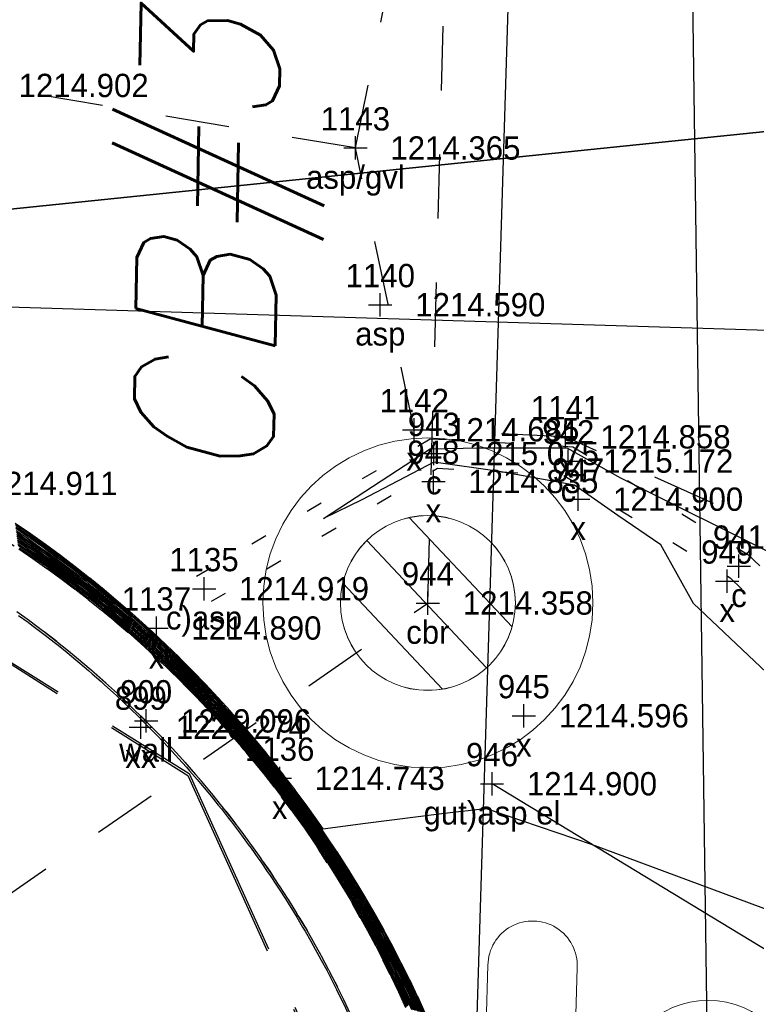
# Model space of a CAD drawing. Extents: x 2383805 to 2387584, y 226460 to 239380.
# Tile 16 of 49: x 2386867 to 2386880, y 227290 to 227307. Entities that reach past the tile are written whole.
import ezdxf
from ezdxf.enums import TextEntityAlignment as Align

# ---------------------------------------------------------------- set-up
doc = ezdxf.new("R2010")
doc.units = 0
doc.header["$LTSCALE"] = 20
doc.header["$MEASUREMENT"] = 0
doc.header["$PDSIZE"] = 2
for name, pattern in [('OhDOT_USTN1', [0.055, 0.014, -0.041]), ('OhDOT_USTN2', [0.11, 0.069, -0.041]), ('OhDOT_USTN3', [0.22, 0.165, -0.055]), ('OhDOT_USTN5', [0.11, 0.055, -0.055]), ('REDO_Drainage01', [1.6, 0.85, -0.75]), ('teleex', [0])]:
    doc.linetypes.add(name, pattern=pattern)
for name, color, linetype in [('0_Match_Line_Mask', 9, 'Continuous'), ('CM_X_Curb_Gutter', 254, 'Continuous'), ('DR_X_Cells', 151, 'OhDOT_USTN2'), ('DR_X_Storm_Sewer', 151, 'OhDOT_USTN5'), ('DR_X_Text', 7, 'Continuous'), ('DV_X_Property_Line', 7, 'Continuous'), ('PV_X_Curb', 120, 'OhDOT_USTN1'), ('PV_X_Driveway', 7, 'OhDOT_USTN5'), ('RD_X_Wall', 120, 'OhDOT_USTN1'), ('RW_X_PARCEL', 6, 'Continuous'), ('SV_X_Shot_Marker', 2, 'Continuous'), ('SV_X_Text_Description', 7, 'Continuous'), ('SV_X_Text_Elevation', 7, 'Continuous'), ('SV_X_Text_Name', 7, 'Continuous'), ('UT_X_Electric_Cells', 1, 'Continuous'), ('UT_X_Telecom', 30, 'teleex')]:
    doc.layers.add(name, color=color, linetype=linetype)
doc.layers.add('DT_X_Contour_Major', color=132, linetype='OhDOT_USTN3', transparency=0.5)
doc.layers.add('DT_X_Contour_Minor', color=136, linetype='OhDOT_USTN3', transparency=0.5)
doc.styles.add('PTXT', font='TXT')
doc.styles.add('SHR', font='simplex.shx', dxfattribs={"oblique": 15})

# ---------------------------------------------------------------- blocks, each defined once
blk = doc.blocks.new('SPT9')
at = {"color": 0, "linetype": 'Continuous'}
for p, q in [((0, -0.5), (0, 0.5)), ((-0.5, 0), (0.5, 0))]:
    blk.add_line(p, q, dxfattribs=at)
blk = doc.blocks.new('CB7-X')
at = {"layer": 'Defpoints', "color": 20, "linetype": 'REDO_Drainage01', "lineweight": 0}
blk.add_circle((0, -0.001), 0.75, dxfattribs=at)
at = {"layer": 'DR_X_Cells', "color": 151, "linetype": 'Continuous', "lineweight": 0}
for p, q in [((-0.7342, -0.1487), (0.1488, 0.7343)), ((-0.54, -0.5204), (0.5204, 0.5401)), ((-0.1821, -0.7283), (0.7284, 0.1822))]:
    blk.add_line(p, q, dxfattribs=at)
at = {"layer": 'DR_X_Cells', "color": 151, "linetype": 'REDO_Drainage01', "lineweight": 0}
blk.add_circle((0.0011, -0.001), 1.4156, dxfattribs=at)
at = {"layer": 'DR_X_Cells', "color": 151, "linetype": 'Continuous', "lineweight": 0}
blk.add_circle((0.0011, -0.001), 0.75, dxfattribs=at)
blk = doc.blocks.new('PP')
at = {"layer": 'UT_X_Electric_Cells', "color": 1, "linetype": 'Continuous', "lineweight": 0}
for p, q in [((0.04283, 0.16), (-0.0375, -0.14)), ((0.04283, 0.16), (0.08533, 0.16)), ((0.02575, 0.09625), (0.08533, 0.09625))]:
    blk.add_line(p, q, dxfattribs=at)
blk.add_circle((0, 0), 0.065, dxfattribs=at)
at = {"layer": 'UT_X_Electric_Cells', "color": 1, "linetype": 'Continuous', "lineweight": 0, "extrusion": (0, 0, -1)}
blk.add_arc((-0.08596, 0.12812), 0.03188, 88.8767, 271.1233, dxfattribs=at)

msp = doc.modelspace()

# ---------------------------------------------------------------- linework, layer by layer
at = {"layer": '0_Match_Line_Mask'}
msp.add_line((2386801.066, 227304.377), (2386985.49, 227298.689), dxfattribs=at)
at = {"layer": 'CM_X_Curb_Gutter'}
msp.add_lwpolyline([(2386873.467, 227069.839), (2386874.732, 227116.967), (2386877.206, 227173.316), (2386879.19, 227227.928), (2386880.574, 227282.54), (2386880.596, 227290.789), (2386875.028, 227294.169)], dxfattribs=at)
at = {"layer": 'DR_X_Storm_Sewer'}
for p, q in [((2386873.927, 227297.27), (2386881.22, 227569.968)), ((2386859.249, 227287.05), (2386873.927, 227297.27))]:
    msp.add_line(p, q, dxfattribs=at)
at = {"layer": 'DT_X_Contour_Major'}
for points, elevation in [([(2386880.315, 227295.526), (2386878.486, 227297.264), (2386877.926, 227298.271), (2386877.186, 227298.769), (2386876.444, 227299.293), (2386875.156, 227299.528), (2386874.028, 227299.686), (2386872.796, 227299.04), (2386872.135, 227298.72), (2386873.966, 227299.914), (2386874.811, 227299.934), (2386876.31, 227299.933), (2386877.232, 227299.417), (2386880.088, 227297.992)], 1215), ([(2386866.849, 227298.642), (2386867.109, 227298.463), (2386867.111, 227298.462), (2386867.368, 227298.279), (2386867.37, 227298.278), (2386867.624, 227298.091), (2386867.625, 227298.089), (2386867.877, 227297.898), (2386867.878, 227297.897), (2386868.126, 227297.702), (2386868.128, 227297.701), (2386868.373, 227297.502), (2386868.374, 227297.501), (2386868.616, 227297.298), (2386868.618, 227297.296), (2386868.856, 227297.09), (2386868.857, 227297.088), (2386869.206, 227296.773), (2386869.208, 227296.772), (2386869.21, 227296.77), (2386869.439, 227296.554), (2386869.441, 227296.553), (2386869.667, 227296.333), (2386869.67, 227296.33), (2386869.892, 227296.108), (2386870.11, 227295.882), (2386870.113, 227295.879), (2386870.327, 227295.65), (2386870.329, 227295.647), (2386870.332, 227295.645), (2386870.543, 227295.412), (2386870.545, 227295.409), (2386870.752, 227295.173), (2386870.755, 227295.17), (2386870.957, 227294.931), (2386870.96, 227294.928), (2386871.159, 227294.686), (2386871.162, 227294.683), (2386871.45, 227294.317), (2386871.454, 227294.313), (2386871.644, 227294.064), (2386871.646, 227294.061), (2386871.834, 227293.807), (2386871.835, 227293.806), (2386872.019, 227293.548), (2386872.02, 227293.547), (2386872.02, 227293.547), (2386872.124, 227293.396), (2386872.856, 227293.491), (2386873.715, 227293.601), (2386874.122, 227293.652), (2386874.358, 227293.681), (2386874.512, 227293.7), (2386874.62, 227293.712), (2386874.7, 227293.721), (2386874.761, 227293.728), (2386874.808, 227293.733), (2386874.847, 227293.736), (2386874.878, 227293.739), (2386874.904, 227293.741), (2386874.926, 227293.743), (2386876.746, 227293.126), (2386880.953, 227291.565)], 1215), ([(2386866.87, 227298.483), (2386867.038, 227298.368), (2386867.126, 227298.309), (2386867.292, 227298.191), (2386867.378, 227298.13), (2386867.542, 227298.009), (2386867.628, 227297.947), (2386867.79, 227297.824), (2386867.875, 227297.76), (2386868.035, 227297.635), (2386868.118, 227297.57), (2386868.276, 227297.441), (2386868.359, 227297.375), (2386868.515, 227297.244), (2386868.597, 227297.177), (2386868.75, 227297.044), (2386868.831, 227296.975), (2386869.056, 227296.772), (2386869.135, 227296.701), (2386869.214, 227296.63), (2386869.362, 227296.491), (2386869.439, 227296.418), (2386869.585, 227296.276), (2386869.691, 227296.172), (2386869.835, 227296.028), (2386869.975, 227295.883), (2386870.051, 227295.806), (2386870.189, 227295.658), (2386870.263, 227295.581), (2386870.335, 227295.502), (2386870.471, 227295.352), (2386870.542, 227295.272), (2386870.676, 227295.12), (2386870.746, 227295.039), (2386870.877, 227294.885), (2386870.946, 227294.803), (2386871.074, 227294.647), (2386871.141, 227294.563), (2386871.328, 227294.327), (2386871.394, 227294.243), (2386871.517, 227294.082), (2386871.582, 227293.997), (2386871.703, 227293.833), (2386871.765, 227293.748), (2386871.884, 227293.582), (2386871.945, 227293.496), (2386872.004, 227293.409), (2386872.121, 227293.241), (2386872.178, 227293.154), (2386872.293, 227292.983), (2386872.348, 227292.897), (2386872.46, 227292.723), (2386872.514, 227292.636), (2386872.624, 227292.46), (2386872.675, 227292.373), (2386872.783, 227292.193), (2386872.833, 227292.107), (2386872.938, 227291.925), (2386872.986, 227291.838), (2386873.089, 227291.654), (2386873.135, 227291.567), (2386873.236, 227291.38), (2386873.28, 227291.294), (2386873.378, 227291.104), (2386873.421, 227291.018), (2386873.516, 227290.825), (2386873.557, 227290.739), (2386873.65, 227290.544), (2386873.689, 227290.459), (2386873.779, 227290.261)], 1220), ([(2386866.891, 227298.325), (2386866.967, 227298.273), (2386867.141, 227298.156), (2386867.215, 227298.103), (2386867.387, 227297.982), (2386867.461, 227297.928), (2386867.631, 227297.805), (2386867.704, 227297.749), (2386867.871, 227297.624), (2386867.943, 227297.567), (2386868.109, 227297.439), (2386868.18, 227297.381), (2386868.344, 227297.25), (2386868.414, 227297.191), (2386868.575, 227297.057), (2386868.645, 227296.997), (2386868.804, 227296.861), (2386868.906, 227296.77), (2386869.063, 227296.631), (2386869.218, 227296.49), (2386869.284, 227296.427), (2386869.438, 227296.283), (2386869.503, 227296.219), (2386869.713, 227296.014), (2386869.777, 227295.949), (2386869.841, 227295.884), (2386869.989, 227295.733), (2386870.051, 227295.667), (2386870.196, 227295.515), (2386870.338, 227295.36), (2386870.399, 227295.293), (2386870.539, 227295.136), (2386870.6, 227295.067), (2386870.737, 227294.909), (2386870.796, 227294.839), (2386870.931, 227294.678), (2386870.989, 227294.608), (2386871.121, 227294.444), (2386871.205, 227294.338), (2386871.335, 227294.172), (2386871.39, 227294.1), (2386871.517, 227293.933), (2386871.572, 227293.859), (2386871.696, 227293.69), (2386871.75, 227293.615), (2386871.871, 227293.445), (2386871.989, 227293.272), (2386872.041, 227293.196), (2386872.157, 227293.022), (2386872.208, 227292.945), (2386872.32, 227292.77), (2386872.371, 227292.692), (2386872.48, 227292.515), (2386872.53, 227292.435), (2386872.636, 227292.257), (2386872.684, 227292.176), (2386872.787, 227291.997), (2386872.835, 227291.915), (2386872.935, 227291.734), (2386872.981, 227291.651), (2386873.078, 227291.469), (2386873.123, 227291.385), (2386873.217, 227291.202), (2386873.261, 227291.116), (2386873.352, 227290.933), (2386873.395, 227290.846), (2386873.482, 227290.661), (2386873.524, 227290.573), (2386873.609, 227290.387), (2386873.649, 227290.298)], 1225)]:
    msp.add_lwpolyline(points, dxfattribs=dict(at, elevation=elevation))
at = {"layer": 'DT_X_Contour_Minor'}
for points, elevation in [([(2386861.058, 227299.825), (2386869.832, 227294.343), (2386874.157, 227284.776), (2386873.017, 227242.577), (2386863.403, 227243.615), (2386852.037, 227250.237)], 1227), ([(2386861.056, 227299.823), (2386869.81, 227294.311), (2386874.14, 227284.742), (2386873.421, 227267.813), (2386865.6, 227272.095), (2386854.87, 227267.554)], 1226), ([(2386873.883, 227290.232), (2386873.753, 227290.516), (2386873.751, 227290.521), (2386873.617, 227290.802), (2386873.614, 227290.809), (2386873.476, 227291.086), (2386873.472, 227291.093), (2386873.331, 227291.367), (2386873.326, 227291.376), (2386873.181, 227291.645), (2386873.176, 227291.656), (2386873.028, 227291.921), (2386873.021, 227291.933), (2386872.869, 227292.195), (2386872.862, 227292.207), (2386872.707, 227292.465), (2386872.699, 227292.479), (2386872.541, 227292.733), (2386872.532, 227292.748), (2386872.37, 227292.998), (2386872.36, 227293.014), (2386872.196, 227293.26), (2386872.184, 227293.277), (2386872.017, 227293.519), (2386872.005, 227293.537), (2386871.992, 227293.555), (2386871.821, 227293.794), (2386871.807, 227293.813), (2386871.633, 227294.048), (2386871.619, 227294.067), (2386871.442, 227294.299), (2386871.426, 227294.319), (2386871.158, 227294.659), (2386871.142, 227294.678), (2386870.957, 227294.903), (2386870.941, 227294.922), (2386870.753, 227295.144), (2386870.737, 227295.163), (2386870.545, 227295.382), (2386870.528, 227295.4), (2386870.333, 227295.616), (2386870.316, 227295.634), (2386870.299, 227295.652), (2386870.1, 227295.865), (2386870.083, 227295.882), (2386869.881, 227296.092), (2386869.674, 227296.299), (2386869.651, 227296.322), (2386869.441, 227296.526), (2386869.424, 227296.542), (2386869.21, 227296.742), (2386869.193, 227296.758), (2386869.176, 227296.773), (2386868.852, 227297.066), (2386868.835, 227297.081), (2386868.613, 227297.272), (2386868.596, 227297.287), (2386868.371, 227297.476), (2386868.353, 227297.49), (2386868.126, 227297.675), (2386868.108, 227297.689), (2386867.877, 227297.87), (2386867.859, 227297.884), (2386867.626, 227298.061), (2386867.607, 227298.074), (2386867.371, 227298.248), (2386867.353, 227298.261), (2386867.114, 227298.431), (2386867.095, 227298.444), (2386866.853, 227298.61)], 1216), ([(2386873.857, 227290.239), (2386873.737, 227290.502), (2386873.726, 227290.527), (2386873.602, 227290.787), (2386873.589, 227290.813), (2386873.462, 227291.069), (2386873.449, 227291.096), (2386873.318, 227291.348), (2386873.304, 227291.377), (2386873.17, 227291.626), (2386873.154, 227291.655), (2386873.017, 227291.9), (2386873, 227291.931), (2386872.86, 227292.173), (2386872.842, 227292.204), (2386872.699, 227292.442), (2386872.68, 227292.474), (2386872.534, 227292.709), (2386872.514, 227292.742), (2386872.365, 227292.973), (2386872.343, 227293.006), (2386872.191, 227293.234), (2386872.169, 227293.268), (2386872.014, 227293.492), (2386871.99, 227293.527), (2386871.965, 227293.561), (2386871.807, 227293.782), (2386871.781, 227293.818), (2386871.62, 227294.035), (2386871.593, 227294.071), (2386871.43, 227294.285), (2386871.401, 227294.321), (2386871.154, 227294.635), (2386871.125, 227294.671), (2386870.954, 227294.878), (2386870.925, 227294.913), (2386870.751, 227295.118), (2386870.721, 227295.152), (2386870.544, 227295.354), (2386870.514, 227295.388), (2386870.333, 227295.588), (2386870.303, 227295.621), (2386870.272, 227295.653), (2386870.088, 227295.85), (2386870.056, 227295.882), (2386869.869, 227296.076), (2386869.678, 227296.267), (2386869.634, 227296.31), (2386869.44, 227296.499), (2386869.408, 227296.529), (2386869.211, 227296.714), (2386869.179, 227296.744), (2386869.146, 227296.773), (2386868.847, 227297.043), (2386868.814, 227297.071), (2386868.609, 227297.249), (2386868.575, 227297.276), (2386868.368, 227297.45), (2386868.334, 227297.478), (2386868.124, 227297.648), (2386868.09, 227297.675), (2386867.877, 227297.842), (2386867.842, 227297.869), (2386867.626, 227298.033), (2386867.591, 227298.058), (2386867.373, 227298.219), (2386867.337, 227298.244), (2386867.117, 227298.401), (2386867.081, 227298.425), (2386866.858, 227298.578)], 1217), ([(2386873.831, 227290.246), (2386873.721, 227290.488), (2386873.7, 227290.533), (2386873.587, 227290.771), (2386873.565, 227290.817), (2386873.448, 227291.052), (2386873.425, 227291.099), (2386873.305, 227291.33), (2386873.281, 227291.378), (2386873.158, 227291.606), (2386873.133, 227291.655), (2386873.007, 227291.88), (2386872.98, 227291.929), (2386872.851, 227292.151), (2386872.823, 227292.2), (2386872.691, 227292.419), (2386872.661, 227292.469), (2386872.527, 227292.685), (2386872.496, 227292.735), (2386872.359, 227292.947), (2386872.326, 227292.999), (2386872.187, 227293.207), (2386872.153, 227293.259), (2386872.011, 227293.464), (2386871.975, 227293.516), (2386871.938, 227293.568), (2386871.793, 227293.771), (2386871.755, 227293.823), (2386871.608, 227294.022), (2386871.568, 227294.075), (2386871.418, 227294.271), (2386871.377, 227294.323), (2386871.15, 227294.611), (2386871.108, 227294.663), (2386870.951, 227294.853), (2386870.909, 227294.904), (2386870.749, 227295.092), (2386870.706, 227295.142), (2386870.543, 227295.327), (2386870.5, 227295.376), (2386870.334, 227295.559), (2386870.289, 227295.607), (2386870.244, 227295.655), (2386870.075, 227295.835), (2386870.029, 227295.882), (2386869.858, 227296.06), (2386869.683, 227296.235), (2386869.618, 227296.299), (2386869.44, 227296.472), (2386869.393, 227296.516), (2386869.212, 227296.686), (2386869.164, 227296.73), (2386869.116, 227296.772), (2386868.841, 227297.02), (2386868.792, 227297.062), (2386868.605, 227297.225), (2386868.555, 227297.266), (2386868.365, 227297.425), (2386868.315, 227297.466), (2386868.122, 227297.622), (2386868.071, 227297.662), (2386867.876, 227297.815), (2386867.825, 227297.854), (2386867.627, 227298.004), (2386867.575, 227298.042), (2386867.375, 227298.189), (2386867.322, 227298.226), (2386867.12, 227298.37), (2386867.067, 227298.406), (2386866.862, 227298.547)], 1218), ([(2386866.866, 227298.515), (2386867.052, 227298.387), (2386867.123, 227298.339), (2386867.307, 227298.208), (2386867.377, 227298.16), (2386867.559, 227298.026), (2386867.627, 227297.976), (2386867.807, 227297.839), (2386867.875, 227297.788), (2386868.053, 227297.648), (2386868.12, 227297.596), (2386868.296, 227297.454), (2386868.362, 227297.4), (2386868.535, 227297.255), (2386868.601, 227297.201), (2386868.771, 227297.053), (2386868.836, 227296.997), (2386869.086, 227296.772), (2386869.15, 227296.716), (2386869.213, 227296.658), (2386869.377, 227296.503), (2386869.44, 227296.445), (2386869.602, 227296.287), (2386869.687, 227296.204), (2386869.846, 227296.044), (2386870.002, 227295.882), (2386870.063, 227295.821), (2386870.216, 227295.657), (2386870.276, 227295.594), (2386870.334, 227295.531), (2386870.485, 227295.364), (2386870.543, 227295.3), (2386870.691, 227295.131), (2386870.748, 227295.065), (2386870.893, 227294.895), (2386870.948, 227294.828), (2386871.091, 227294.655), (2386871.146, 227294.587), (2386871.352, 227294.325), (2386871.406, 227294.257), (2386871.543, 227294.078), (2386871.595, 227294.01), (2386871.729, 227293.828), (2386871.779, 227293.759), (2386871.911, 227293.575), (2386871.96, 227293.506), (2386872.008, 227293.437), (2386872.137, 227293.25), (2386872.183, 227293.181), (2386872.309, 227292.991), (2386872.354, 227292.922), (2386872.478, 227292.729), (2386872.521, 227292.66), (2386872.643, 227292.464), (2386872.683, 227292.396), (2386872.803, 227292.197), (2386872.842, 227292.129), (2386872.959, 227291.927), (2386872.997, 227291.859), (2386873.111, 227291.654), (2386873.147, 227291.587), (2386873.259, 227291.379), (2386873.293, 227291.312), (2386873.402, 227291.101), (2386873.435, 227291.035), (2386873.541, 227290.821), (2386873.572, 227290.755), (2386873.675, 227290.538), (2386873.705, 227290.473), (2386873.805, 227290.254)], 1219), ([(2386866.875, 227298.452), (2386867.024, 227298.349), (2386867.129, 227298.278), (2386867.276, 227298.173), (2386867.38, 227298.1), (2386867.526, 227297.993), (2386867.628, 227297.919), (2386867.773, 227297.809), (2386867.874, 227297.733), (2386868.016, 227297.621), (2386868.117, 227297.544), (2386868.257, 227297.429), (2386868.356, 227297.35), (2386868.495, 227297.234), (2386868.592, 227297.153), (2386868.729, 227297.034), (2386868.825, 227296.952), (2386869.026, 227296.771), (2386869.121, 227296.687), (2386869.214, 227296.602), (2386869.346, 227296.478), (2386869.439, 227296.391), (2386869.569, 227296.265), (2386869.696, 227296.141), (2386869.823, 227296.013), (2386869.948, 227295.883), (2386870.038, 227295.792), (2386870.161, 227295.66), (2386870.249, 227295.568), (2386870.336, 227295.474), (2386870.457, 227295.34), (2386870.542, 227295.245), (2386870.66, 227295.11), (2386870.744, 227295.013), (2386870.86, 227294.876), (2386870.943, 227294.778), (2386871.057, 227294.639), (2386871.137, 227294.54), (2386871.303, 227294.329), (2386871.382, 227294.228), (2386871.492, 227294.085), (2386871.569, 227293.984), (2386871.677, 227293.838), (2386871.752, 227293.736), (2386871.857, 227293.588), (2386871.93, 227293.486), (2386872.001, 227293.382), (2386872.105, 227293.232), (2386872.174, 227293.128), (2386872.276, 227292.976), (2386872.343, 227292.871), (2386872.442, 227292.717), (2386872.507, 227292.612), (2386872.605, 227292.455), (2386872.667, 227292.35), (2386872.763, 227292.19), (2386872.824, 227292.085), (2386872.918, 227291.923), (2386872.976, 227291.817), (2386873.068, 227291.653), (2386873.124, 227291.548), (2386873.214, 227291.381), (2386873.268, 227291.275), (2386873.355, 227291.106), (2386873.407, 227291.001), (2386873.492, 227290.829), (2386873.542, 227290.724), (2386873.625, 227290.55), (2386873.673, 227290.444), (2386873.753, 227290.268)], 1221), ([(2386866.879, 227298.42), (2386867.01, 227298.33), (2386867.132, 227298.248), (2386867.261, 227298.155), (2386867.382, 227298.071), (2386867.51, 227297.977), (2386867.629, 227297.89), (2386867.755, 227297.794), (2386867.873, 227297.706), (2386867.998, 227297.608), (2386868.115, 227297.517), (2386868.238, 227297.417), (2386868.353, 227297.325), (2386868.475, 227297.223), (2386868.588, 227297.129), (2386868.708, 227297.025), (2386868.82, 227296.929), (2386868.996, 227296.771), (2386869.106, 227296.673), (2386869.215, 227296.574), (2386869.331, 227296.465), (2386869.439, 227296.364), (2386869.552, 227296.253), (2386869.7, 227296.109), (2386869.812, 227295.997), (2386869.922, 227295.883), (2386870.026, 227295.777), (2386870.134, 227295.662), (2386870.236, 227295.554), (2386870.336, 227295.445), (2386870.442, 227295.328), (2386870.541, 227295.218), (2386870.645, 227295.099), (2386870.742, 227294.987), (2386870.844, 227294.867), (2386870.94, 227294.753), (2386871.04, 227294.631), (2386871.133, 227294.516), (2386871.279, 227294.332), (2386871.371, 227294.214), (2386871.466, 227294.089), (2386871.556, 227293.971), (2386871.65, 227293.844), (2386871.738, 227293.725), (2386871.83, 227293.595), (2386871.915, 227293.475), (2386871.998, 227293.355), (2386872.089, 227293.223), (2386872.17, 227293.102), (2386872.259, 227292.968), (2386872.337, 227292.846), (2386872.424, 227292.71), (2386872.5, 227292.588), (2386872.586, 227292.45), (2386872.66, 227292.327), (2386872.744, 227292.187), (2386872.815, 227292.063), (2386872.897, 227291.921), (2386872.966, 227291.797), (2386873.046, 227291.653), (2386873.112, 227291.528), (2386873.191, 227291.382), (2386873.255, 227291.257), (2386873.332, 227291.109), (2386873.393, 227290.984), (2386873.468, 227290.833), (2386873.527, 227290.708), (2386873.6, 227290.556), (2386873.657, 227290.43), (2386873.727, 227290.276)], 1222), ([(2386866.883, 227298.389), (2386866.996, 227298.311), (2386867.135, 227298.217), (2386867.246, 227298.138), (2386867.384, 227298.041), (2386867.494, 227297.96), (2386867.63, 227297.862), (2386867.738, 227297.779), (2386867.873, 227297.678), (2386867.98, 227297.594), (2386868.113, 227297.491), (2386868.219, 227297.405), (2386868.35, 227297.3), (2386868.454, 227297.212), (2386868.584, 227297.105), (2386868.687, 227297.016), (2386868.815, 227296.907), (2386868.966, 227296.77), (2386869.092, 227296.659), (2386869.216, 227296.546), (2386869.315, 227296.452), (2386869.438, 227296.337), (2386869.536, 227296.242), (2386869.704, 227296.077), (2386869.8, 227295.981), (2386869.895, 227295.883), (2386870.013, 227295.762), (2386870.106, 227295.663), (2386870.223, 227295.541), (2386870.337, 227295.417), (2386870.428, 227295.316), (2386870.541, 227295.191), (2386870.63, 227295.089), (2386870.741, 227294.961), (2386870.828, 227294.858), (2386870.937, 227294.728), (2386871.023, 227294.623), (2386871.129, 227294.492), (2386871.254, 227294.334), (2386871.359, 227294.2), (2386871.441, 227294.093), (2386871.543, 227293.958), (2386871.624, 227293.849), (2386871.724, 227293.713), (2386871.803, 227293.602), (2386871.9, 227293.465), (2386871.995, 227293.327), (2386872.073, 227293.214), (2386872.165, 227293.075), (2386872.242, 227292.961), (2386872.331, 227292.821), (2386872.407, 227292.704), (2386872.494, 227292.563), (2386872.567, 227292.445), (2386872.652, 227292.303), (2386872.724, 227292.183), (2386872.806, 227292.041), (2386872.876, 227291.919), (2386872.955, 227291.776), (2386873.024, 227291.652), (2386873.101, 227291.509), (2386873.168, 227291.383), (2386873.242, 227291.239), (2386873.308, 227291.111), (2386873.379, 227290.967), (2386873.444, 227290.837), (2386873.512, 227290.692), (2386873.575, 227290.561), (2386873.641, 227290.416), (2386873.701, 227290.283)], 1223), ([(2386866.887, 227298.357), (2386866.981, 227298.292), (2386867.138, 227298.186), (2386867.231, 227298.12), (2386867.385, 227298.012), (2386867.477, 227297.944), (2386867.63, 227297.833), (2386867.721, 227297.764), (2386867.872, 227297.651), (2386867.962, 227297.581), (2386868.111, 227297.465), (2386868.199, 227297.393), (2386868.347, 227297.275), (2386868.434, 227297.202), (2386868.58, 227297.081), (2386868.666, 227297.007), (2386868.809, 227296.884), (2386868.936, 227296.77), (2386869.077, 227296.645), (2386869.217, 227296.518), (2386869.3, 227296.44), (2386869.438, 227296.31), (2386869.52, 227296.23), (2386869.708, 227296.046), (2386869.789, 227295.965), (2386869.868, 227295.883), (2386870.001, 227295.748), (2386870.079, 227295.665), (2386870.209, 227295.528), (2386870.338, 227295.389), (2386870.414, 227295.305), (2386870.54, 227295.163), (2386870.615, 227295.078), (2386870.739, 227294.935), (2386870.812, 227294.848), (2386870.934, 227294.703), (2386871.006, 227294.616), (2386871.125, 227294.468), (2386871.23, 227294.336), (2386871.347, 227294.186), (2386871.416, 227294.096), (2386871.53, 227293.946), (2386871.598, 227293.854), (2386871.71, 227293.702), (2386871.776, 227293.608), (2386871.885, 227293.455), (2386871.992, 227293.3), (2386872.057, 227293.205), (2386872.161, 227293.049), (2386872.225, 227292.953), (2386872.326, 227292.795), (2386872.389, 227292.698), (2386872.487, 227292.539), (2386872.548, 227292.44), (2386872.644, 227292.28), (2386872.704, 227292.18), (2386872.796, 227292.019), (2386872.856, 227291.917), (2386872.945, 227291.755), (2386873.003, 227291.652), (2386873.089, 227291.489), (2386873.146, 227291.384), (2386873.23, 227291.22), (2386873.285, 227291.114), (2386873.366, 227290.95), (2386873.419, 227290.842), (2386873.497, 227290.677), (2386873.55, 227290.567), (2386873.625, 227290.401), (2386873.675, 227290.29)], 1224), ([(2386866.896, 227298.294), (2386866.953, 227298.254), (2386867.144, 227298.125), (2386867.2, 227298.085), (2386867.389, 227297.953), (2386867.445, 227297.912), (2386867.631, 227297.777), (2386867.686, 227297.735), (2386867.871, 227297.596), (2386867.925, 227297.554), (2386868.107, 227297.413), (2386868.161, 227297.369), (2386868.341, 227297.225), (2386868.394, 227297.18), (2386868.571, 227297.034), (2386868.624, 227296.988), (2386868.799, 227296.838), (2386868.875, 227296.769), (2386869.048, 227296.617), (2386869.218, 227296.462), (2386869.269, 227296.414), (2386869.437, 227296.256), (2386869.487, 227296.207), (2386869.717, 227295.982), (2386869.766, 227295.933), (2386869.814, 227295.884), (2386869.976, 227295.719), (2386870.023, 227295.668), (2386870.182, 227295.501), (2386870.339, 227295.332), (2386870.385, 227295.281), (2386870.539, 227295.109), (2386870.584, 227295.057), (2386870.735, 227294.882), (2386870.78, 227294.83), (2386870.928, 227294.653), (2386870.972, 227294.6), (2386871.117, 227294.421), (2386871.181, 227294.34), (2386871.323, 227294.158), (2386871.365, 227294.104), (2386871.504, 227293.92), (2386871.546, 227293.864), (2386871.682, 227293.679), (2386871.723, 227293.622), (2386871.856, 227293.434), (2386871.986, 227293.245), (2386872.025, 227293.187), (2386872.152, 227292.996), (2386872.191, 227292.938), (2386872.315, 227292.745), (2386872.353, 227292.685), (2386872.473, 227292.491), (2386872.511, 227292.43), (2386872.628, 227292.234), (2386872.665, 227292.173), (2386872.778, 227291.975), (2386872.814, 227291.913), (2386872.924, 227291.714), (2386872.96, 227291.651), (2386873.066, 227291.45), (2386873.101, 227291.386), (2386873.204, 227291.184), (2386873.238, 227291.119), (2386873.338, 227290.916), (2386873.371, 227290.85), (2386873.467, 227290.645), (2386873.499, 227290.578), (2386873.592, 227290.373)], 1226), ([(2386866.9, 227298.262), (2386866.939, 227298.235), (2386867.147, 227298.095), (2386867.185, 227298.067), (2386867.39, 227297.923), (2386867.428, 227297.895), (2386867.632, 227297.748), (2386867.669, 227297.72), (2386867.87, 227297.569), (2386867.907, 227297.54), (2386868.105, 227297.386), (2386868.142, 227297.357), (2386868.338, 227297.2), (2386868.374, 227297.17), (2386868.567, 227297.01), (2386868.603, 227296.979), (2386868.793, 227296.816), (2386868.845, 227296.769), (2386869.034, 227296.603), (2386869.219, 227296.434), (2386869.253, 227296.401), (2386869.437, 227296.228), (2386869.471, 227296.196), (2386869.721, 227295.951), (2386869.754, 227295.918), (2386869.787, 227295.884), (2386869.964, 227295.704), (2386869.996, 227295.67), (2386870.169, 227295.488), (2386870.34, 227295.303), (2386870.371, 227295.269), (2386870.538, 227295.081), (2386870.569, 227295.046), (2386870.734, 227294.856), (2386870.764, 227294.821), (2386870.925, 227294.628), (2386870.955, 227294.592), (2386871.113, 227294.397), (2386871.156, 227294.342), (2386871.311, 227294.144), (2386871.34, 227294.107), (2386871.492, 227293.907), (2386871.52, 227293.869), (2386871.668, 227293.667), (2386871.696, 227293.629), (2386871.841, 227293.424), (2386871.983, 227293.217), (2386872.009, 227293.178), (2386872.148, 227292.97), (2386872.174, 227292.93), (2386872.309, 227292.719), (2386872.335, 227292.679), (2386872.467, 227292.466), (2386872.492, 227292.426), (2386872.62, 227292.211), (2386872.645, 227292.169), (2386872.769, 227291.953), (2386872.793, 227291.911), (2386872.914, 227291.693), (2386872.938, 227291.65), (2386873.055, 227291.43), (2386873.078, 227291.387), (2386873.192, 227291.166), (2386873.215, 227291.121), (2386873.324, 227290.899), (2386873.346, 227290.854), (2386873.452, 227290.629), (2386873.474, 227290.584), (2386873.576, 227290.358)], 1227), ([(2386866.91, 227298.197), (2386867.153, 227298.033), (2386867.154, 227298.032), (2386867.394, 227297.864), (2386867.396, 227297.863), (2386867.633, 227297.691), (2386867.634, 227297.69), (2386867.868, 227297.514), (2386867.87, 227297.513), (2386868.101, 227297.334), (2386868.103, 227297.332), (2386868.332, 227297.15), (2386868.333, 227297.148), (2386868.559, 227296.962), (2386868.56, 227296.96), (2386868.783, 227296.77), (2386868.785, 227296.768), (2386869.005, 227296.575), (2386869.221, 227296.377), (2386869.222, 227296.376), (2386869.436, 227296.174), (2386869.438, 227296.173), (2386869.73, 227295.887), (2386869.731, 227295.886), (2386869.733, 227295.884), (2386869.939, 227295.675), (2386869.941, 227295.673), (2386870.142, 227295.461), (2386870.341, 227295.246), (2386870.342, 227295.245), (2386870.537, 227295.027), (2386870.539, 227295.025), (2386870.73, 227294.804), (2386870.732, 227294.802), (2386870.919, 227294.578), (2386870.921, 227294.576), (2386871.105, 227294.349), (2386871.107, 227294.346), (2386871.288, 227294.116), (2386871.289, 227294.114), (2386871.466, 227293.882), (2386871.467, 227293.88), (2386871.64, 227293.644), (2386871.642, 227293.642), (2386871.811, 227293.404), (2386871.976, 227293.163), (2386871.978, 227293.161), (2386872.139, 227292.917), (2386872.141, 227292.915), (2386872.298, 227292.669), (2386872.299, 227292.667), (2386872.453, 227292.418), (2386872.454, 227292.416), (2386872.604, 227292.165), (2386872.605, 227292.163), (2386872.751, 227291.909), (2386872.752, 227291.907), (2386872.893, 227291.651), (2386872.895, 227291.649), (2386873.032, 227291.391), (2386873.033, 227291.389), (2386873.166, 227291.129), (2386873.168, 227291.127), (2386873.297, 227290.864), (2386873.298, 227290.862), (2386873.423, 227290.598), (2386873.424, 227290.596), (2386873.544, 227290.33)], 1229), ([(2386866.925, 227298.216), (2386867.15, 227298.064), (2386867.17, 227298.05), (2386867.392, 227297.894), (2386867.412, 227297.879), (2386867.632, 227297.72), (2386867.652, 227297.705), (2386867.869, 227297.542), (2386867.889, 227297.527), (2386868.103, 227297.36), (2386868.122, 227297.345), (2386868.335, 227297.175), (2386868.353, 227297.159), (2386868.563, 227296.986), (2386868.581, 227296.97), (2386868.788, 227296.793), (2386868.815, 227296.768), (2386869.019, 227296.589), (2386869.22, 227296.406), (2386869.238, 227296.389), (2386869.437, 227296.201), (2386869.454, 227296.184), (2386869.726, 227295.919), (2386869.743, 227295.902), (2386869.76, 227295.884), (2386869.951, 227295.689), (2386869.968, 227295.672), (2386870.156, 227295.475), (2386870.34, 227295.275), (2386870.357, 227295.257), (2386870.538, 227295.054), (2386870.554, 227295.036), (2386870.732, 227294.83), (2386870.748, 227294.811), (2386870.922, 227294.603), (2386870.938, 227294.584), (2386871.109, 227294.373), (2386871.132, 227294.344), (2386871.299, 227294.13), (2386871.314, 227294.111), (2386871.479, 227293.894), (2386871.493, 227293.874), (2386871.654, 227293.655), (2386871.669, 227293.635), (2386871.826, 227293.414), (2386871.979, 227293.19), (2386871.994, 227293.17), (2386872.143, 227292.943), (2386872.157, 227292.923), (2386872.304, 227292.694), (2386872.317, 227292.673), (2386872.46, 227292.442), (2386872.473, 227292.421), (2386872.612, 227292.188), (2386872.625, 227292.166), (2386872.76, 227291.931), (2386872.773, 227291.909), (2386872.904, 227291.672), (2386872.916, 227291.65), (2386873.044, 227291.411), (2386873.056, 227291.388), (2386873.179, 227291.147), (2386873.191, 227291.124), (2386873.31, 227290.882), (2386873.322, 227290.858), (2386873.438, 227290.614), (2386873.449, 227290.59), (2386873.56, 227290.344)], 1228), ([(2386872.6, 227290.217), (2386872.484, 227290.463), (2386872.481, 227290.471), (2386872.361, 227290.715), (2386872.357, 227290.722), (2386872.233, 227290.964), (2386872.229, 227290.972), (2386872.101, 227291.212), (2386872.097, 227291.22), (2386871.965, 227291.457), (2386871.961, 227291.465), (2386871.826, 227291.701), (2386871.821, 227291.708), (2386871.682, 227291.942), (2386871.678, 227291.949), (2386871.535, 227292.18), (2386871.53, 227292.187), (2386871.384, 227292.417), (2386871.379, 227292.424), (2386871.229, 227292.651), (2386871.224, 227292.657), (2386871.07, 227292.882), (2386871.066, 227292.889), (2386870.908, 227293.111), (2386870.903, 227293.117), (2386870.742, 227293.337), (2386870.737, 227293.343), (2386870.573, 227293.56), (2386870.568, 227293.566), (2386870.399, 227293.781), (2386870.395, 227293.787), (2386870.223, 227293.999), (2386870.218, 227294.005), (2386870.043, 227294.214), (2386870.038, 227294.22), (2386869.859, 227294.426), (2386869.854, 227294.432), (2386869.673, 227294.635), (2386869.668, 227294.641), (2386869.483, 227294.841), (2386869.477, 227294.847), (2386869.289, 227295.044), (2386869.284, 227295.05), (2386869.092, 227295.244), (2386869.086, 227295.25), (2386868.812, 227295.519), (2386868.807, 227295.524), (2386868.608, 227295.711), (2386868.602, 227295.716), (2386868.4, 227295.9), (2386868.395, 227295.905), (2386868.19, 227296.085), (2386868.184, 227296.09), (2386867.977, 227296.268), (2386867.971, 227296.273), (2386867.761, 227296.446), (2386867.548, 227296.617), (2386867.542, 227296.622), (2386867.327, 227296.788), (2386867.32, 227296.793), (2386867.102, 227296.957), (2386867.096, 227296.962), (2386866.875, 227297.121)], 1229), ([(2386866.908, 227297.058), (2386867.069, 227296.941), (2386867.136, 227296.89), (2386867.295, 227296.771), (2386867.361, 227296.719), (2386867.518, 227296.597), (2386867.584, 227296.544), (2386867.739, 227296.42), (2386867.892, 227296.293), (2386867.957, 227296.239), (2386868.108, 227296.11), (2386868.171, 227296.055), (2386868.321, 227295.923), (2386868.383, 227295.867), (2386868.531, 227295.733), (2386868.592, 227295.676), (2386868.737, 227295.54), (2386868.797, 227295.482), (2386868.998, 227295.286), (2386869.069, 227295.216), (2386869.209, 227295.074), (2386869.267, 227295.014), (2386869.404, 227294.87), (2386869.462, 227294.809), (2386869.597, 227294.662), (2386869.653, 227294.601), (2386869.786, 227294.452), (2386869.841, 227294.389), (2386869.972, 227294.239), (2386870.026, 227294.175), (2386870.154, 227294.022), (2386870.208, 227293.958), (2386870.333, 227293.803), (2386870.386, 227293.738), (2386870.508, 227293.581), (2386870.56, 227293.515), (2386870.68, 227293.357), (2386870.731, 227293.289), (2386870.848, 227293.129), (2386870.898, 227293.061), (2386871.013, 227292.899), (2386871.061, 227292.83), (2386871.174, 227292.666), (2386871.221, 227292.596), (2386871.331, 227292.431), (2386871.377, 227292.36), (2386871.484, 227292.193), (2386871.529, 227292.121), (2386871.633, 227291.953), (2386871.678, 227291.88), (2386871.779, 227291.71), (2386871.822, 227291.637), (2386871.921, 227291.465), (2386871.963, 227291.391), (2386872.058, 227291.218), (2386872.099, 227291.143), (2386872.192, 227290.969), (2386872.232, 227290.893), (2386872.322, 227290.717), (2386872.361, 227290.641), (2386872.448, 227290.464), (2386872.485, 227290.387), (2386872.569, 227290.208)], 1228)]:
    msp.add_lwpolyline(points, dxfattribs=dict(at, elevation=elevation))
at = {"layer": 'DV_X_Property_Line', "elevation": 1233.034}
msp.add_lwpolyline([(2386832.108, 226803.674), (2386818.933, 226860.158), (2386790.417, 227041.648), (2386739.872, 227036.534), (2386730.214, 227146.878), (2386716.512, 227288.537), (2386715.788, 227296.022), (2386867.055, 227310.834), (2386896.91, 227313.758), (2386896.728, 227307.116), (2386716.512, 227288.537)], dxfattribs=at)
msp.add_lwpolyline([(2386832.117, 226803.678, -0.218949), (2386755.576, 226868.776), (2386739.898, 227036.545), (2386730.248, 227146.894), (2386716.557, 227288.554), (2386896.774, 227307.119), (2386889.773, 227052.545), (2386879.514, 227051.421), (2386880.741, 227028.624), (2386882.378, 226970.337), (2386857.852, 226967.249), (2386847.07, 226887.979), (2386831.976, 226843.384), (2386824.362, 226836.902), (2386832.11, 226803.673)], format="xyb", dxfattribs=at)
at = {"layer": 'PV_X_Curb'}
for points in [[(2386869.961, 227297.73), (2386873.969, 227300.089), (2386876.414, 227299.952), (2386879.417, 227298.101), (2386881.504, 227296.139), (2386882.808, 227291.538)], [(2386870.215, 227297.299), (2386874.092, 227299.582), (2386876.259, 227299.46), (2386879.112, 227297.702), (2386881.061, 227295.87), (2386882.54, 227290.65)]]:
    msp.add_lwpolyline(points, dxfattribs=at)
at = {"layer": 'PV_X_Driveway'}
for points in [[(2386872.685, 227305.078), (2386874.985, 227316.467), (2386873.003, 227324.561), (2386877.943, 227325.6), (2386880.197, 227366.234), (2386881.278, 227406.802), (2386861.133, 227404.359)], [(2386882.78, 227290.718), (2386881.595, 227296.207), (2386880.832, 227298.074), (2386876.289, 227300.121), (2386873.694, 227300.243), (2386872.685, 227305.078), (2386866.308, 227306.151)]]:
    msp.add_lwpolyline(points, dxfattribs=at)
at = {"layer": 'RD_X_Wall'}
for points in [[(2386875.381, 227282.009, 0.056066), (2386874.709, 227286.743, 0.284206), (2386861.285, 227300.7, 0.284206)], [(2386874.481, 227281.983, 0.056291), (2386873.833, 227286.536, 0.284488), (2386861.061, 227299.829)]]:
    msp.add_lwpolyline(points, format="xyb", dxfattribs=at)
at = {"layer": 'RW_X_PARCEL'}
msp.add_line((2386864.935, 226968.141), (2386887.92, 227720.392), dxfattribs=at)
at = {"layer": 'SV_X_Shot_Marker'}
for p in [(2386872.685, 227305.078, 1214.365), (2386873.112, 227302.388, 1214.59), (2386873.694, 227300.243, 1214.685), (2386876.289, 227300.121, 1214.858), (2386874.03, 227299.835, 1215.075), (2386876.337, 227299.706, 1215.172), (2386874.023, 227299.356, 1214.835), (2386876.506, 227299.052, 1214.9), (2386879.264, 227297.901, 1215.306), (2386879.062, 227297.645, 1215.08), (2386870.088, 227297.515, 1214.919), (2386873.927, 227297.27, 1214.358), (2386869.272, 227296.841, 1214.89), (2386875.574, 227295.335, 1214.596), (2386869.004, 227295.139, 1225.274), (2386869.095, 227295.247, 1229.096), (2386871.387, 227294.262, 1214.743), (2386875.028, 227294.169, 1214.9)]:
    msp.add_point(p, dxfattribs=at)
at = {"layer": 'UT_X_Telecom'}
msp.add_lwpolyline([(2386849.832, 226731.319), (2386857.369, 226898.004), (2386871.681, 227073.038), (2386878.734, 227288.892), (2386876.606, 227443.501), (2386877.394, 227586.692)], dxfattribs=at)

# ---------------------------------------------------------------- block references
at = {"layer": 'DR_X_Cells', "xscale": 2, "yscale": 2, "zscale": 2, "rotation": 88.23333334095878}
msp.add_blockref('CB7-X', (2386873.927, 227297.27, 1214.358), dxfattribs=at)
at = {"layer": 'SV_X_Shot_Marker', "xscale": 0.4, "yscale": 0.4, "zscale": 0.4}
for p in [(2386872.685, 227305.078, 1214.365), (2386873.112, 227302.388, 1214.59), (2386873.694, 227300.243, 1214.685), (2386876.289, 227300.121, 1214.858), (2386874.03, 227299.835, 1215.075), (2386876.337, 227299.706, 1215.172), (2386874.023, 227299.356, 1214.835), (2386876.506, 227299.052, 1214.9), (2386879.264, 227297.901, 1215.306), (2386879.062, 227297.645, 1215.08), (2386870.088, 227297.515, 1214.919), (2386873.927, 227297.27, 1214.358), (2386869.272, 227296.841, 1214.89), (2386869.095, 227295.247, 1229.096), (2386875.574, 227295.335, 1214.596), (2386869.004, 227295.139, 1225.274), (2386871.387, 227294.262, 1214.743), (2386875.028, 227294.169, 1214.9)]:
    msp.add_blockref('SPT9', p, dxfattribs=at)
at = {"layer": 'UT_X_Electric_Cells', "xscale": 24, "yscale": 24, "zscale": 24, "rotation": 88.23333334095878}
msp.add_blockref('PP', (2386878.734, 227288.892, 1205.184), dxfattribs=at)

# ---------------------------------------------------------------- texts
at = {"layer": 'DR_X_Text', "style": 'SHR', "oblique": 15}
msp.add_text('CB#3', height=2.4, rotation=89.0881, dxfattribs=at).set_placement((2386871.268, 227299.223))
at = {"layer": 'SV_X_Text_Description', "style": 'PTXT'}
for s, p in [('asp/gvl', (2386872.685, 227304.378, 1214.365)), ('asp', (2386873.112, 227301.688, 1214.59)), ('x', (2386873.694, 227299.543, 1214.685)), ('x', (2386876.289, 227299.421, 1214.858)), ('c', (2386874.03, 227299.135, 1215.075)), ('c', (2386876.337, 227299.006, 1215.172)), ('x', (2386874.023, 227298.656, 1214.835)), ('x', (2386876.506, 227298.352, 1214.9)), ('c', (2386879.264, 227297.201, 1215.306)), ('c)asp', (2386870.088, 227296.815, 1214.919)), ('x', (2386879.062, 227296.945, 1215.08)), ('cbr', (2386873.927, 227296.57, 1214.358)), ('x', (2386869.272, 227296.141, 1214.89)), ('wall', (2386869.095, 227294.547, 1229.096)), ('x', (2386875.574, 227294.635, 1214.596)), ('xx', (2386869.004, 227294.439, 1225.274)), ('gut)asp el', (2386875.028, 227293.469, 1214.9)), ('x', (2386871.387, 227293.562, 1214.743))]:
    msp.add_text(s, height=0.4, dxfattribs=at).set_placement(p, align=Align.CENTER)
at = {"layer": 'SV_X_Text_Elevation', "style": 'PTXT'}
for s, p in [('1214.902', (2386866.908, 227305.951, 1214.902)), ('1214.365', (2386873.285, 227304.878, 1214.365)), ('1214.590', (2386873.712, 227302.188, 1214.59)), ('1214.685', (2386874.294, 227300.043, 1214.685)), ('1214.858', (2386876.889, 227299.921, 1214.858)), ('1215.075', (2386874.63, 227299.635, 1215.075)), ('1215.172', (2386876.937, 227299.506, 1215.172)), ('1214.911', (2386866.374, 227299.122, 1214.911)), ('1214.835', (2386874.623, 227299.156, 1214.835)), ('1214.900', (2386877.106, 227298.852, 1214.9)), ('1214.919', (2386870.688, 227297.315, 1214.919)), ('1214.358', (2386874.527, 227297.07, 1214.358)), ('1214.890', (2386869.872, 227296.641, 1214.89)), ('1229.096', (2386869.695, 227295.047, 1229.096)), ('1214.596', (2386876.174, 227295.135, 1214.596)), ('1225.274', (2386869.604, 227294.939, 1225.274)), ('1214.743', (2386871.987, 227294.062, 1214.743)), ('1214.900', (2386875.628, 227293.969, 1214.9))]:
    msp.add_text(s, height=0.4, dxfattribs=at).set_placement(p)
at = {"layer": 'SV_X_Text_Name', "style": 'PTXT'}
for s, p in [('1143', (2386872.685, 227305.378, 1214.365)), ('1140', (2386873.112, 227302.688, 1214.59)), ('1142', (2386873.694, 227300.543, 1214.685)), ('1141', (2386876.289, 227300.421, 1214.858)), ('943', (2386874.03, 227300.135, 1215.075)), ('942', (2386876.337, 227300.006, 1215.172)), ('948', (2386874.023, 227299.656, 1214.835)), ('947', (2386876.506, 227299.352, 1214.9)), ('941', (2386879.264, 227298.201, 1215.306)), ('949', (2386879.062, 227297.945, 1215.08)), ('1135', (2386870.088, 227297.815, 1214.919)), ('944', (2386873.927, 227297.57, 1214.358)), ('1137', (2386869.272, 227297.141, 1214.89)), ('900', (2386869.095, 227295.547, 1229.096)), ('945', (2386875.574, 227295.635, 1214.596)), ('899', (2386869.004, 227295.439, 1225.274)), ('1136', (2386871.387, 227294.562, 1214.743)), ('946', (2386875.028, 227294.469, 1214.9))]:
    msp.add_text(s, height=0.4, dxfattribs=at).set_placement(p, align=Align.CENTER)

doc.saveas('drawing.dxf')
